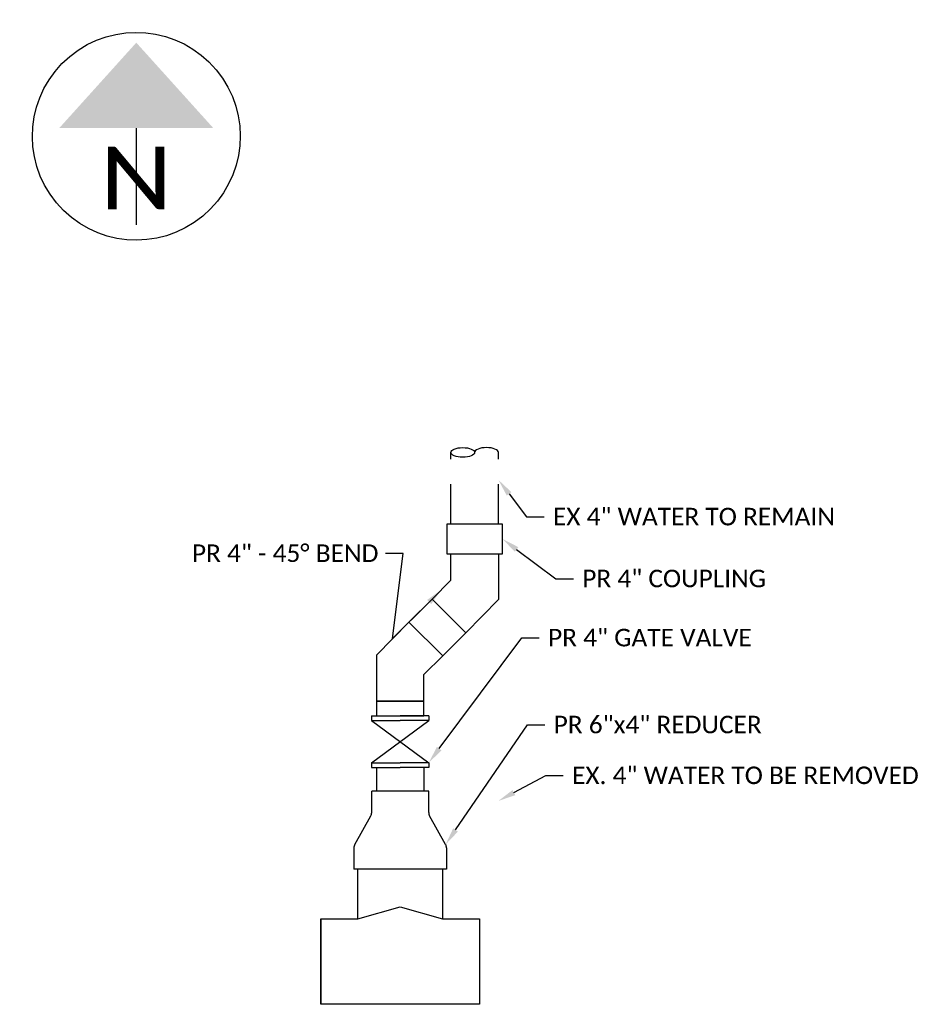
# Model space of a CAD drawing. Header units: feet. Extents: x 2205963 to 2207247, y 306378 to 307002.
# Tile 15 of 16: x 2207221.79 to 2207225.34, y 306952.75 to 306956.68. Entities that reach past the tile are written whole.
import ezdxf
from ezdxf import colors
from ezdxf.entities.mleader import LeaderData, LeaderLine
from ezdxf.enums import TextEntityAlignment as Align
from ezdxf.math import Vec2, Vec3

# ---------------------------------------------------------------- set-up
doc = ezdxf.new("R2010")
doc.units = ezdxf.units.FT
doc.header["$MEASUREMENT"] = 0
doc.linetypes.add('3', pattern=[0.22, 0.16, -0.06])
for name, color, linetype in [('SH_Data', 7, 'Continuous'), ('SH_Text', 7, 'Continuous'), ('SH_TextM', 7, 'Continuous'), ('UT_P_Water_Cells', 133, 'Continuous'), ('UT_X_Water', 10, '3')]:
    doc.layers.add(name, color=color, linetype=linetype)
doc.styles.add('Font 70-Main Title', font='calibri.ttf', dxfattribs={"width": 1.15, "height": 0.25})
doc.styles.add('Straight Normal (0.14) Font 30', font='calibri.ttf', dxfattribs={"height": 0.14})

# ---------------------------------------------------------------- blocks, each defined once
blk = doc.blocks.new('NARROW')
at = {"layer": 'SH_Data', "color": 7, "linetype": 'Continuous'}
blk.add_line((0, 0.0325), (0, -0.35425), dxfattribs=at)
blk.add_arc((8.11999423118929e-06, -3.112640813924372e-06), 0.4148070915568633, 129.7798388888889, 129.7633166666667, dxfattribs=at)
blk.add_solid([(0, 0.37375), (-0.3075833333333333, 0.0325), (0.3075833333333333, 0.0325)], dxfattribs=at)
at = {"layer": 'SH_Data', "color": 7, "linetype": 'Continuous', "style": 'Font 70-Main Title', "width": 1.15}
blk.add_text('N', height=0.25, dxfattribs=at).set_placement((-0.0007368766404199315, -0.1663333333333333), align=Align.MIDDLE_CENTER)
blk = doc.blocks.new('end-flat-3')
at = {"color": 10}
blk.add_ellipse((-0.1667583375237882, -8.149072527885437e-10), major_axis=(-0.05558611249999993, -2.746784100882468e-10), ratio=0.401762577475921, dxfattribs=at)
blk.add_ellipse((-0.05558611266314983, -2.91038304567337e-10), major_axis=(-0.05558611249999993, -2.746784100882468e-10), ratio=0.401762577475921, start_param=3.141592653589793, end_param=6.283185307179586, dxfattribs=at)
blk = doc.blocks.new('A$Cdf5d6533-flat-1')
at = {"color": 133}
for p, q in [((0.1331151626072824, 0.3634169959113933), (-0.1331151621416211, 0.3634169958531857)), ((-0.1331151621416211, 0.2645225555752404), (-0.1331151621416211, 0.3634169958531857)), ((0.1331151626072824, 0.2645225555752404), (0.1331151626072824, 0.3634169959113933)), ((-0.2121755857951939, 0.1152381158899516), (-0.137396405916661, 0.2481788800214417)), ((0.2121755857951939, 0.1152381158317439), (0.137396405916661, 0.2481788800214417)), ((-0.2164568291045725, 0.09889444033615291), (-0.2164568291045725, 0)), ((0.2164568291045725, 0.09889444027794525), (0.2164568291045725, 0)), ((0.2164568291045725, 0), (-0.2164568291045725, 0))]:
    blk.add_line(p, q, dxfattribs=at)
for centre, start, end in [((-0.1664518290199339, 0.2645225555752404), 330.642246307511, 1.667526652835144e-08), ((0.1664518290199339, 0.2645225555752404), 180.0000000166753, 209.3577536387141), ((-0.1831201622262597, 0.09889444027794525), 150.6422463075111, 180.0000000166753), ((0.183120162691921, 0.09889444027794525), 1.667526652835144e-08, 29.35775363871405)]:
    blk.add_arc(centre, 0.03333666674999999, start, end, dxfattribs=at)
blk = doc.blocks.new('pvcsch40-10x6red-flat-1')
blk.add_blockref('A$Cdf5d6533-flat-1', (0, 0))
blk = doc.blocks.new('000VALVE_6')
for p, q in [((-0.1475693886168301, 0.1999980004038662), (-0.1805554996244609, 0.1999980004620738)), ((-0.1805554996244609, 0.1999980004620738), (-0.1805554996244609, 4.656612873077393e-10)), ((-0.1475693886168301, 0.1999980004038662), (-0.1475693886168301, 4.074536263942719e-10)), ((0.1475693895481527, 0.1999979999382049), (-0.1475693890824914, -0.1999979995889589)), ((-0.1475693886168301, 0.1999980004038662), (0.1475693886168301, -0.1999980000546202)), ((0.1805555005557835, 0.1999979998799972), (0.1475693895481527, 0.1999979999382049)), ((0.1475693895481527, 0.1999979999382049), (0.1475693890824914, -5.820766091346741e-11)), ((0.1805555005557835, 0.1999979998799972), (0.1805555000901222, -1.164153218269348e-10)), ((-0.1805555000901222, -0.1999979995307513), (-0.1805554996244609, 4.656612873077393e-10)), ((-0.1475693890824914, -0.1999979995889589), (-0.1475693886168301, 4.074536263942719e-10)), ((0.1475693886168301, -0.1999980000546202), (0.1475693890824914, -5.820766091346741e-11)), ((0.1805554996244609, -0.1999980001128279), (0.1805555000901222, -1.164153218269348e-10)), ((-0.1475693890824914, -0.1999979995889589), (-0.1805555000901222, -0.1999979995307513)), ((0.1805554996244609, -0.1999980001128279), (0.1475693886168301, -0.1999980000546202))]:
    blk.add_line(p, q)

msp = doc.modelspace()

# ---------------------------------------------------------------- linework, layer by layer
at = {"layer": 'UT_P_Water_Cells'}
for p, q in [((2207223.21540698, 306953.6969793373, -252.1325340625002), (2207223.21540698, 306953.6015929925, -252.1325340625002)), ((2207223.405454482, 306953.6969793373, -252.1325340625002), (2207223.405454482, 306953.6015929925, -252.1325340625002)), ((2207223.141946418, 306953.0926975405, -252.1325340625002), (2207223.141946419, 306953.2908714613, -252.1325340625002)), ((2207223.478915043, 306953.2908714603, -252.1325340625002), (2207223.478915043, 306953.0926975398, -252.1325340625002))]:
    msp.add_line(p, q, dxfattribs=at)
at = {"layer": 'UT_P_Water_Cells', "elevation": -252.1325340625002}
for points in [[(2207223.496294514, 306954.5500644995), (2207223.718810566, 306954.5500644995), (2207223.718810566, 306954.6680813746), (2207223.496294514, 306954.6680813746)], [(2207223.51254874, 306954.5500644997), (2207223.70255634, 306954.5500644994), (2207223.70255634, 306954.3670689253), (2207223.572665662, 306954.2349203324), (2207223.438309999, 306954.3692759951), (2207223.51254874, 306954.4444287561)], [(2207223.572665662, 306954.2349203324), (2207223.438309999, 306954.3692759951), (2207223.34488055, 306954.2774325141), (2207223.480150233, 306954.1421628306)], [(2207223.215446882, 306953.9618313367), (2207223.405454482, 306953.9618313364), (2207223.405454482, 306954.06746708), (2207223.480150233, 306954.1421628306), (2207223.34488055, 306954.2774325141), (2207223.215446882, 306954.1448269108)], [(2207223.215446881, 306953.902822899), (2207223.405454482, 306953.902822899), (2207223.405454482, 306953.9618313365), (2207223.215446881, 306953.9618313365)], [(2207222.994094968, 306953.0926975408), (2207222.994094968, 306952.751274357), (2207222.994094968, 306953.0926975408), (2207223.141946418, 306953.0926975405), (2207223.310430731, 306953.1410782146), (2207223.478915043, 306953.0926975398), (2207223.626766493, 306953.0926975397), (2207223.626766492, 306952.7512743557), (2207222.994094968, 306952.7512743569)]]:
    msp.add_lwpolyline(points, close=True, dxfattribs=at)
at = {"layer": 'UT_X_Water', "elevation": -252.1325340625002}
for points in [[(2207223.512548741, 306954.6680813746), (2207223.512548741, 306954.954651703)], [(2207223.70255634, 306954.6680813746), (2207223.70255634, 306954.9546517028)]]:
    msp.add_lwpolyline(points, dxfattribs=at)

# ---------------------------------------------------------------- block references
at = {"xscale": 0.855, "yscale": 0.855, "zscale": 0.855}
for name, p in [('end-flat-3', (2207223.70255634, 306954.954651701, -252.1325340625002)), ('pvcsch40-10x6red-flat-1', (2207223.310430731, 306953.2908714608, -252.1325340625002))]:
    msp.add_blockref(name, p, dxfattribs=at)
at = {"layer": 'SH_Text'}
msp.add_blockref('NARROW', (2207222.257083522, 306956.2167955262), dxfattribs=at)
at = {"layer": 'UT_P_Water_Cells', "xscale": 0.5700284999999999, "yscale": 0.5700284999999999, "zscale": 0.5700284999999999, "rotation": 90}
msp.add_blockref('000VALVE_6', (2207223.310450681, 306953.7999011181, -252.1325340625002), dxfattribs=at)

# ---------------------------------------------------------------- leaders
at = {"layer": 'SH_TextM'}
ml = msp.add_multileader_mtext('Standard', dxfattribs=at)
ml.set_content('EX 4" WATER TO REMAIN', color=256, style='Straight Normal (0.14) Font 30')
ml.set_leader_properties(color=9)
ml.build(insert=Vec2(0, 0))
ml.multileader.update_dxf_attribs({"text_left_attachment_type": 2, "text_right_attachment_type": 2, "dogleg_length": 0.14, "arrow_head_size": 0.07, "scale": 0.5})
ctx = ml.context
ctx.base_point, ctx.scale, ctx.char_height, ctx.arrow_head_size, ctx.landing_gap_size, ctx.plane_origin = Vec3(2207223.88508703, 306954.6975848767, -252.1325340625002), 0.5, 0.07, 0.07, 0.035, Vec3(2207224.052854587, 306954.9813185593, -252.1325340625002)
ctx.left_attachment, ctx.right_attachment = 2, 2
notes = []
notes.append((ctx, [(0, (1, 1, 0), (2207223.81508703, 306954.6975848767, -252.1325340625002), (1, 0), 0.07, [(0, [(2207223.70255634, 306954.8448367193, -252.1325340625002)], 0, [])])]))
ctx.mtext.insert, ctx.mtext.flow_direction = Vec3(2207223.92008703, 306954.7334464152, -252.1325340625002), 5
ml = msp.add_multileader_mtext('Standard', dxfattribs=at)
ml.set_content('PR 4" - 45%%D BEND', color=256, style='Straight Normal (0.14) Font 30')
ml.set_leader_properties(color=9)
ml.build(insert=Vec2(0, 0))
ml.multileader.update_dxf_attribs({"text_left_attachment_type": 2, "text_right_attachment_type": 2, "dogleg_length": 0.14, "arrow_head_size": 0.07, "scale": 0.5})
ctx = ml.context
ctx.base_point, ctx.scale, ctx.char_height, ctx.arrow_head_size, ctx.landing_gap_size, ctx.plane_origin = Vec3(2207222.444229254, 306954.5516959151, -252.1325340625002), 0.5, 0.07, 0.07, 0.035, Vec3(2207222.594368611, 306954.6336572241, -252.1325340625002)
ctx.left_attachment, ctx.right_attachment = 2, 2
notes.append((ctx, [(1, (1, 1, 0), (2207223.322406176, 306954.5516959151, -252.1325340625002), (-1, 0), 0.07, [(1, [(2207223.475429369, 306954.4068523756, -252.1325340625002), (2207223.280163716, 306954.2111297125, -252.1325340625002)], 0, [])])]))
ctx.mtext.insert, ctx.mtext.flow_direction = Vec3(2207222.479229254, 306954.5872074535, -252.1325340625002), 5
ml = msp.add_multileader_mtext('Standard', dxfattribs=at)
ml.set_content('PR 4" COUPLING', color=256, style='Straight Normal (0.14) Font 30')
ml.set_leader_properties(color=9)
ml.build(insert=Vec2(0, 0))
ml.multileader.update_dxf_attribs({"text_left_attachment_type": 2, "text_right_attachment_type": 2, "dogleg_length": 0.14, "arrow_head_size": 0.07, "scale": 0.5})
ctx = ml.context
ctx.base_point, ctx.scale, ctx.char_height, ctx.arrow_head_size, ctx.landing_gap_size, ctx.plane_origin = Vec3(2207224.002219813, 306954.4504572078, -252.1325340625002), 0.5, 0.07, 0.07, 0.035, Vec3(2207223.76784714, 306954.8713913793, -252.1325340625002)
ctx.left_attachment, ctx.right_attachment = 2, 2
notes.append((ctx, [(0, (1, 1, 0), (2207223.932219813, 306954.4504572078, -252.1325340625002), (1, 0), 0.07, [(0, [(2207223.718810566, 306954.609072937, -252.1325340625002)], 0, [])])]))
ctx.mtext.insert, ctx.mtext.flow_direction = Vec3(2207224.037219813, 306954.4863187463, -252.1325340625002), 5
ml = msp.add_multileader_mtext('Standard', dxfattribs=at)
ml.set_content('PR 4" GATE VALVE', color=256, style='Straight Normal (0.14) Font 30')
ml.set_leader_properties(color=9)
ml.build(insert=Vec2(0, 0))
ml.multileader.update_dxf_attribs({"text_left_attachment_type": 2, "text_right_attachment_type": 2, "dogleg_length": 0.14, "arrow_head_size": 0.07, "scale": 0.5})
ctx = ml.context
ctx.base_point, ctx.scale, ctx.char_height, ctx.arrow_head_size, ctx.landing_gap_size, ctx.plane_origin = Vec3(2207223.865710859, 306954.2144625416, -252.1325340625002), 0.5, 0.07, 0.07, 0.035, Vec3(2207223.424455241, 306953.7157823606, -252.1325340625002)
ctx.left_attachment, ctx.right_attachment = 2, 2
notes.append((ctx, [(0, (1, 1, 0), (2207223.795710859, 306954.2144625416, -252.1325340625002), (1, 0), 0.07, [(0, [(2207223.424455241, 306953.7157823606, -252.1325340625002)], 0, [])])]))
ctx.mtext.insert, ctx.mtext.flow_direction = Vec3(2207223.900710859, 306954.250270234, -252.1325340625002), 5
ml = msp.add_multileader_mtext('Standard', dxfattribs=at)
ml.set_content('PR 6"x4" REDUCER', color=256, style='Straight Normal (0.14) Font 30')
ml.set_leader_properties(color=9)
ml.build(insert=Vec2(0, 0))
ml.multileader.update_dxf_attribs({"text_left_attachment_type": 2, "text_right_attachment_type": 2, "dogleg_length": 0.14, "arrow_head_size": 0.07, "scale": 0.5})
ctx = ml.context
ctx.base_point, ctx.scale, ctx.char_height, ctx.arrow_head_size, ctx.landing_gap_size, ctx.plane_origin = Vec3(2207223.888013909, 306953.8673823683, -252.1325340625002), 0.5, 0.07, 0.07, 0.035, Vec3(2207223.475658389, 306953.5540872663, -252.1325340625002)
ctx.left_attachment, ctx.right_attachment = 2, 2
notes.append((ctx, [(1, (1, 1, 0), (2207223.818013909, 306953.8673823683, -252.1325340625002), (1, 0), 0.07, [(0, [(2207223.491840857, 306953.3894000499, -252.1325340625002)], 0, [])])]))
ctx.mtext.insert, ctx.mtext.flow_direction = Vec3(2207223.923013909, 306953.9032169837, -252.1325340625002), 5
ml = msp.add_multileader_mtext('Standard', dxfattribs=at)
ml.set_content('EX. 4" WATER TO BE REMOVED', color=256, style='Straight Normal (0.14) Font 30')
ml.set_leader_properties(color=9)
ml.build(insert=Vec2(0, 0))
ml.multileader.update_dxf_attribs({"text_left_attachment_type": 2, "text_right_attachment_type": 2, "dogleg_length": 0.14, "arrow_head_size": 0.07, "scale": 0.5})
ctx = ml.context
ctx.base_point, ctx.scale, ctx.char_height, ctx.arrow_head_size, ctx.landing_gap_size, ctx.plane_origin = Vec3(2207223.961209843, 306953.6646125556, -252.1325340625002), 0.5, 0.07, 0.07, 0.035, Vec3(2207223.581065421, 306954.2138675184, -252.1325340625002)
ctx.left_attachment, ctx.right_attachment = 2, 2
notes.append((ctx, [(0, (1, 1, 0), (2207223.891209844, 306953.6646125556, -252.1325340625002), (1, 0), 0.07, [(0, [(2207223.70255634, 306953.5632976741, -252.1325340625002)], 0, [])])]))
ctx.mtext.insert, ctx.mtext.flow_direction = Vec3(2207223.996209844, 306953.7004740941, -252.1325340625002), 5
for ctx, leaders in notes:
    for number, flags, end, landing, length, lines in leaders:
        leader = LeaderData()
        leader.index, (leader.has_last_leader_line, leader.has_dogleg_vector, leader.attachment_direction) = number, flags
        leader.last_leader_point, leader.dogleg_vector, leader.dogleg_length = Vec3(end), Vec3(landing), length
        for number, points, colour, breaks in lines:
            line = LeaderLine()
            line.index, line.vertices, line.color, line.breaks = number, Vec3.list(points), colors.encode_raw_color(colour), breaks
            leader.lines.append(line)
        ctx.leaders.append(leader)

doc.saveas('drawing.dxf')
